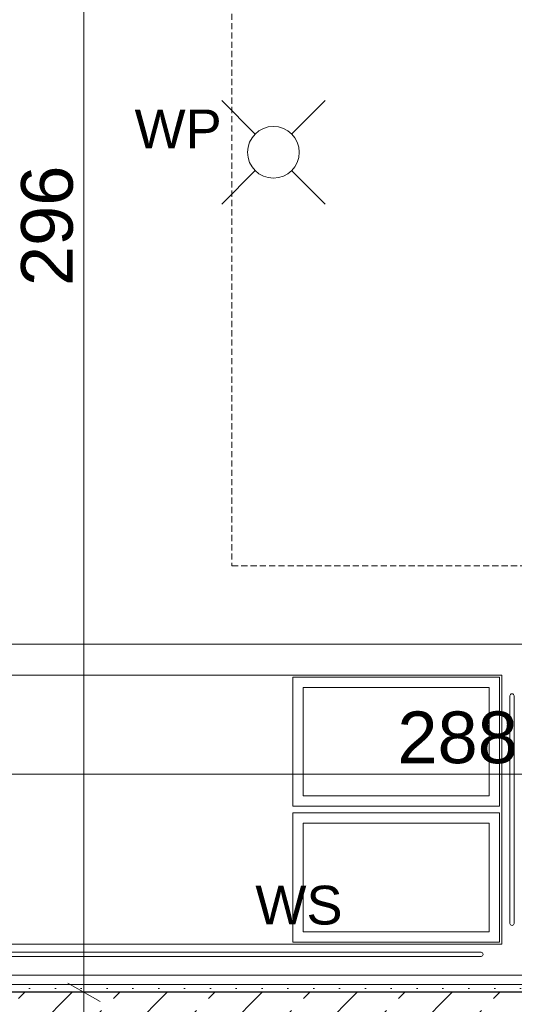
# Model space of a CAD drawing. Extents: x 100 to 2982, y 37 to 2050.
# Tile 44 of 130: x 717 to 812, y 1479 to 1670. Entities that reach past the tile are written whole.
import ezdxf
from ezdxf.xclip import XClip

# ---------------------------------------------------------------- set-up
doc = ezdxf.new("R2010")
doc.units = 0
doc.header["$MEASUREMENT"] = 0
doc.header["$XCLIPFRAME"] = 0
doc.linetypes.add('Przerywana gęsta', pattern=[9, 6, -3])
for name, color, linetype in [('250-A Schody Pochylnie', 7, 'Continuous'), ('299-A Wymiary Opisy', 7, 'Continuous'), ('330-W Wyposażenie', 7, 'Continuous'), ('420-K Ściany', 7, 'Continuous'), ('810-G Ogólne', 7, 'Continuous'), ('820-G Rysunki Obrazki', 7, 'Continuous'), ('Nowe_810-G Ogólne', 7, 'Continuous')]:
    doc.layers.add(name, color=color, linetype=linetype)
doc.styles.add('STYL_AUTOMATYCZNY_7', font='arial.ttf')

# ---------------------------------------------------------------- blocks, each defined once
blk = doc.blocks.new('Rysunek_1_1', base_point=(-18316.35, -206.53))
at = {"layer": '420-K Ściany', "linetype": 'Continuous', "lineweight": 5}
h = blk.add_hatch(dxfattribs=at)
h.set_pattern_fill('Tynk_0001', color=180, style=0, pattern_type=2)
h.set_pattern_definition([(0, (-18316.349, -206.5255), (0, 8.660254), [0, -5]), (0, (-18313.849, -202.195), (0, 8.660254), [0, -5])])
h.paths.add_polyline_path([(964.8, 1483.01), (664.8, 1483.01), (664.8, 1481.51), (964.8, 1481.51)])
h = blk.add_hatch(dxfattribs=at)
h.set_pattern_fill('Beton_zbrojony_0001', color=170, style=0, pattern_type=2)
h.set_pattern_definition([(45, (-18316.349, -206.526), (-9.192388, 9.192388), []), (45, (-18320.945, -201.929), (-9.192388, 9.192388), [9.75, -3.25])])
h.paths.add_polyline_path([(964.8, 1481.51), (664.8, 1481.51), (664.8, 1461.51), (964.8, 1461.51)])
at = {"color": 1, "linetype": 'Continuous', "lineweight": 13, "ltscale": 0.2}
for p, q in [((769.57, 1517.49), (769.57, 1542.49)), ((769.57, 1542.49), (809.57, 1542.49)), ((809.57, 1542.49), (809.57, 1517.49)), ((771.57, 1519.49), (771.57, 1540.49)), ((771.57, 1540.49), (807.57, 1540.49)), ((807.57, 1540.49), (807.57, 1519.49)), ((807.57, 1519.49), (771.57, 1519.49)), ((809.57, 1517.49), (769.57, 1517.49)), ((809.57, 1516.21), (769.57, 1516.21)), ((769.57, 1516.21), (769.57, 1491.21)), ((809.57, 1491.21), (809.57, 1516.21)), ((807.57, 1514.21), (771.57, 1514.21)), ((771.57, 1514.21), (771.57, 1493.21)), ((807.57, 1493.21), (807.57, 1514.21)), ((771.57, 1493.21), (807.57, 1493.21)), ((769.57, 1491.21), (809.57, 1491.21))]:
    blk.add_line(p, q, dxfattribs=at)
at = {"layer": '250-A Schody Pochylnie', "color": 11, "linetype": 'Przerywana gęsta', "lineweight": 13, "ltscale": 0.2}
for p, q in [((757.8, 1714.01), (757.8, 1564.01)), ((757.8, 1564.01), (827.8, 1564.01))]:
    blk.add_line(p, q, dxfattribs=at)
at = {"layer": '250-A Schody Pochylnie', "color": 91, "linetype": 'Przerywana gęsta', "lineweight": 13, "ltscale": 0.2}
blk.add_line((827.8, 1483.01), (666.3, 1483.01), dxfattribs=at)
at = {"layer": '299-A Wymiary Opisy', "color": 85, "linetype": 'Continuous', "lineweight": 13, "ltscale": 0.2}
for p, q in [((729.15, 1481.51), (729.15, 1777.51)), ((664.8, 1523.69), (952.8, 1523.69)), ((733.84, 1481.51), (724.47, 1481.51)), ((729.15, 1461.51), (729.15, 1481.51))]:
    blk.add_line(p, q, dxfattribs=at)
at = {"layer": '299-A Wymiary Opisy', "color": 45, "linetype": 'Continuous', "lineweight": 15, "ltscale": 0.2}
blk.add_line((726.03, 1483.31), (732.28, 1479.7), dxfattribs=at)
at = {"layer": '330-W Wyposażenie', "color": 4, "linetype": 'Continuous', "lineweight": 13, "ltscale": 0.2, "flags": 128}
for points in [[(816.02, 1548.85), (682.02, 1548.85), (682.02, 1484.85), (816.02, 1484.85)], [(810.02, 1542.85), (688.02, 1542.85), (688.02, 1490.85), (810.02, 1490.85)]]:
    blk.add_lwpolyline(points, close=True, dxfattribs=at)
for points in [[(811.62, 1494.85, 1), (812.42, 1494.85), (812.42, 1538.85, 1), (811.62, 1538.85)], [(692.02, 1488.45, -1), (692.02, 1489.25), (806.02, 1489.25, -1), (806.02, 1488.45)]]:
    blk.add_lwpolyline(points, format="xyb", close=True, dxfattribs=at)
at = {"layer": '420-K Ściany', "color": 27, "linetype": 'Continuous', "lineweight": 25, "ltscale": 0.2}
blk.add_line((964.8, 1481.51), (664.8, 1481.51), dxfattribs=at)
at = {"layer": '420-K Ściany', "color": 47, "linetype": 'Continuous', "lineweight": 15, "ltscale": 0.2, "flags": 128}
blk.add_lwpolyline([(964.8, 1483.01), (664.8, 1483.01)], dxfattribs=at)
at = {"layer": 'Nowe_810-G Ogólne', "color": 3, "linetype": 'Continuous', "lineweight": 13, "ltscale": 0.2}
for p, q in [((762.3, 1647.54), (755.84, 1654.01)), ((769.37, 1647.54), (775.84, 1654.01)), ((762.3, 1640.47), (755.84, 1634.01)), ((769.37, 1640.47), (775.84, 1634.01))]:
    blk.add_line(p, q, dxfattribs=at)
at = {"layer": 'Nowe_810-G Ogólne', "color": 3, "linetype": 'Continuous', "lineweight": 13, "ltscale": 0.2, "flags": 128}
blk.add_lwpolyline([(760.84, 1644.01, -1), (770.84, 1644.01, -1)], format="xyb", close=True, dxfattribs=at)
at = {"layer": '299-A Wymiary Opisy', "color": 46, "linetype": 'Continuous', "lineweight": 15, "insert": (727.15, 1618.13), "char_height": 10, "width": 22.7658, "attachment_point": 7, "rotation": 90, "style": 'STYL_AUTOMATYCZNY_7'}
blk.add_mtext('\\A1;{\\pql;\\fArial|b0|i0|c0|p38;296}', dxfattribs=at)
at = {"layer": '299-A Wymiary Opisy', "color": 46, "linetype": 'Continuous', "lineweight": 15, "insert": (789.83, 1525.69), "char_height": 10, "width": 22.7658, "attachment_point": 7, "style": 'STYL_AUTOMATYCZNY_7'}
blk.add_mtext('\\A1;{\\pql;\\fArial|b0|i0|c0|p38;288}', dxfattribs=at)
at = {"layer": '810-G Ogólne', "color": 1, "linetype": 'Continuous', "lineweight": 13, "char_height": 7.5, "style": 'STYL_AUTOMATYCZNY_7'}
for s, insert, attachment_point in [('\\A1;{\\pqr;\\fArial|b0|i0|c0|p38;WP}', (755.84, 1652.29), 3), ('\\A1;{\\pql;\\fArial|b0|i0|c0|p38;W\\fArial|b0|i0|c0|p38;S}', (762.34, 1502.13), 1)]:
    blk.add_mtext(s, dxfattribs=dict(at, insert=insert, attachment_point=attachment_point))

msp = doc.modelspace()

# ---------------------------------------------------------------- block references
at = {"layer": '820-G Rysunki Obrazki', "color": 65, "linetype": 'Continuous', "lineweight": 13, "ltscale": 0.2}
ref = msp.add_blockref('Rysunek_1_1', (-18316.35, -206.53), dxfattribs=at)
XClip(ref).set_block_clipping_path([(244.527027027, 75.2081975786), (2570.9054054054, 2024.1891891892)])

doc.saveas('drawing.dxf')
